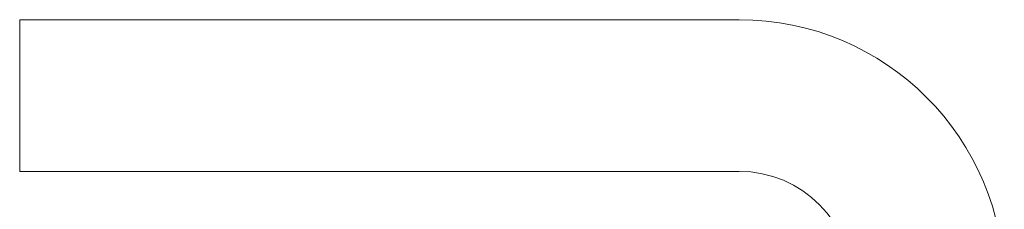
# Model space of a CAD drawing. Header units: millimetres. Extents: x 0 to 594, y 0 to 420.
# Tile 7 of 83: x 65.468 to 70.668, y 134.984 to 135.984. Entities that reach past the tile are written whole.
import ezdxf

# ---------------------------------------------------------------- set-up
doc = ezdxf.new("R2010")
doc.units = ezdxf.units.MM
doc.linetypes.add('K5LT_THIN', pattern=[0])
doc.layers.add('Системный слой', color=7, linetype='Continuous')

# ---------------------------------------------------------------- blocks, each defined once
blk = doc.blocks.new('U1')
at = {"layer": 'Системный слой', "color": 7, "linetype": 'K5LT_THIN', "lineweight": 18}
for p, q in [((66.068, 135.9843), (65.468, 135.9843)), ((65.468, 135.9843), (65.468, 135.1843)), ((69.268, 135.9843), (66.068, 135.9843)), ((66.068, 135.1843), (65.468, 135.1843)), ((69.268, 135.1843), (66.068, 135.1843))]:
    blk.add_line(p, q, dxfattribs=at)
for radius in [1.4, 0.6]:
    blk.add_arc((69.268, 134.5843), radius, 0, 90, dxfattribs=at)

msp = doc.modelspace()

# ---------------------------------------------------------------- block references
at = {"layer": 'Системный слой'}
msp.add_blockref('U1', (0, 0), dxfattribs=at)

doc.saveas('drawing.dxf')
